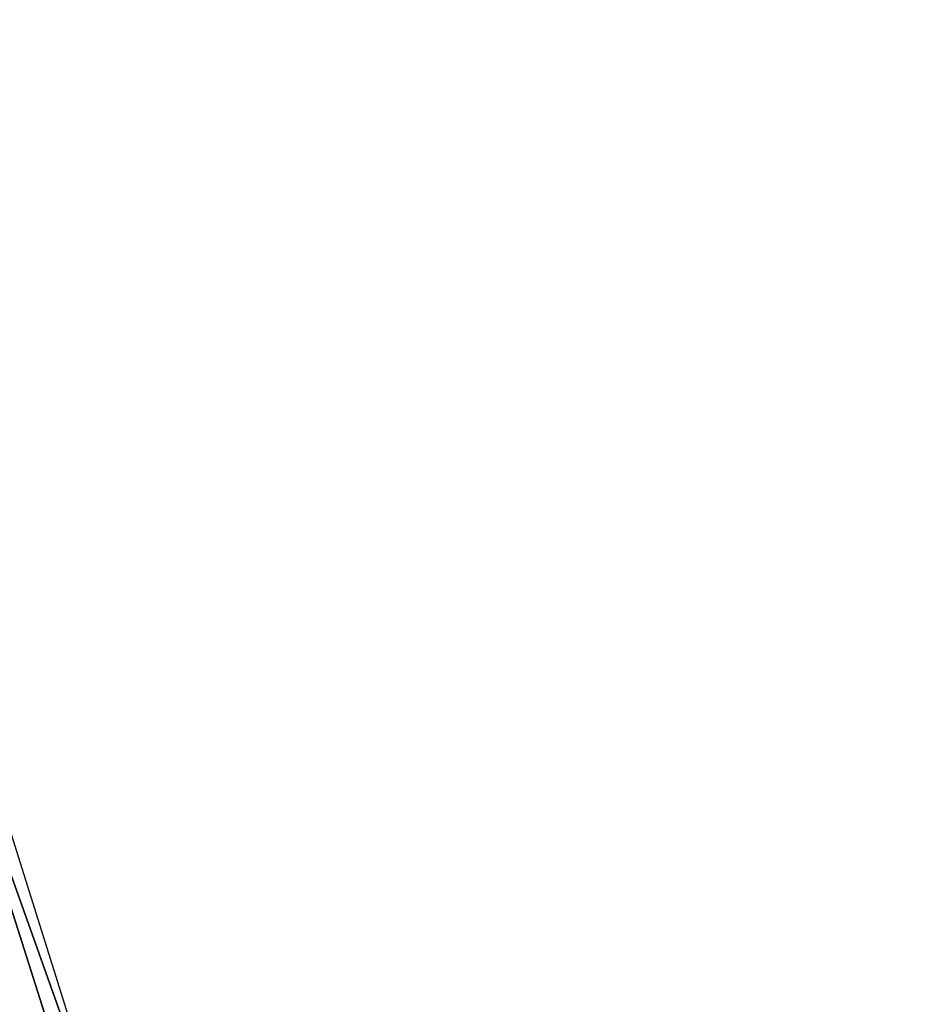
# Model space of a CAD drawing. Extents: x -775 to 775, y -775 to 775.
# Tile 217 of 256: x -711.21 to -705.88, y -215.3 to -209.39. Entities that reach past the tile are written whole.
import ezdxf

# ---------------------------------------------------------------- set-up
doc = ezdxf.new("R2010")
doc.units = 0
doc.layers.get('0').update_dxf_attribs({"color": 13, "linetype": 'CONTINUOUS'})

# ---------------------------------------------------------------- blocks, each defined once
blk = doc.blocks.new('OBJ_000001')
for p, q in [((-703.2032, -239.8992), (-713.9864, -205.6013)), ((-711.8605, -212.8441), (-685.3544, -286.9381)), ((-685.3544, -286.9381, 3), (-711.8605, -212.8441, 3)), ((-703.2032, -239.8992), (-711.8605, -212.8441, 18.222)), ((-685.3544, -286.9381, 18.222), (-711.8605, -212.8441, 18.222)), ((-685.3544, -286.9381, 38.9998), (-711.8605, -212.8441, 38.9998))]:
    blk.add_line(p, q)
at = {"color": 7}
mesh = blk.add_polyface(dxfattribs=at)
corners = [(-711.8605, -212.8441, 3), (-685.3544, -286.9381), (-685.3544, -286.9381, 3), (-711.8605, -212.8441)]
mesh.append_faces([[corners[k] for k in face] for face in [(0, 1, 2), (1, 0, 3)]], dxfattribs={"vtx0": -1, "color": 7})
mesh = blk.add_polyface(dxfattribs=at)
corners = [(-711.8605, -212.8441, 18.222), (-703.2032, -239.8992), (-685.3544, -286.9381, 18.222)]
mesh.append_faces([[corners[k] for k in face] for face in [(0, 1, 2)]], dxfattribs={"color": 7})
mesh = blk.add_polyface(dxfattribs=at)
corners = [(-711.8605, -212.8441, 38.9998), (-685.3544, -286.9381, 18.222), (-685.3544, -286.9381, 38.9998), (-711.8605, -212.8441, 18.222)]
mesh.append_faces([[corners[k] for k in face] for face in [(0, 1, 2), (1, 0, 3)]], dxfattribs={"vtx0": -1, "color": 7})
mesh = blk.add_polyface(dxfattribs=at)
corners = [(-714.7349, -213.7035, 3), (-688.1217, -288.0966, 38.9998), (-688.1217, -288.0966, 3), (-714.7349, -213.7035, 38.9998)]
mesh.append_faces([[corners[k] for k in face] for face in [(0, 1, 2), (1, 0, 3)]], dxfattribs={"vtx0": -1, "color": 7})
blk = doc.blocks.new('OBJ_000002')
at = {"color": 8}
mesh = blk.add_polyface(dxfattribs=at)
corners = [(-716.8692, -206.4314, 7), (-706.0426, -240.8678, 30.1627), (-706.0426, -240.8678, 7), (-716.8692, -206.4314, 30.1627)]
mesh.append_faces([[corners[k] for k in face] for face in [(0, 1, 2), (1, 0, 3)]], dxfattribs={"vtx0": -1, "color": 8})
blk = doc.blocks.new('SKPE74C')
for name in ['OBJ_000002', 'OBJ_000001']:
    blk.add_blockref(name, (0, 0))

msp = doc.modelspace()

# ---------------------------------------------------------------- block references
msp.add_blockref('SKPE74C', (0, 0))

doc.saveas('drawing.dxf')
